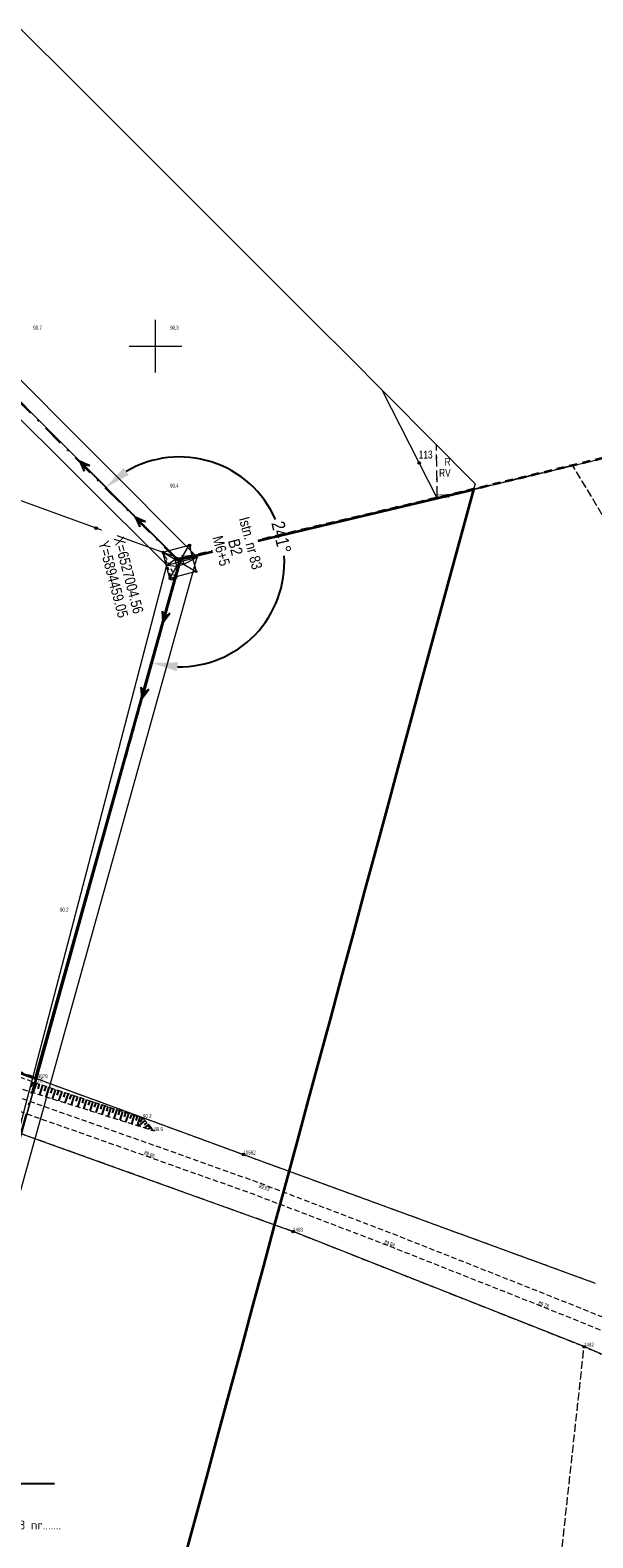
# Model space of a CAD drawing. Header units: metres. Extents: x 6524698 to 6533081, y 5883213 to 5896811.
# Tile 126 of 167: x 6526976 to 6527083, y 5894274 to 5894560. Entities that reach past the tile are written whole.
import ezdxf
from ezdxf import colors
from ezdxf.entities.mleader import LeaderData, LeaderLine
from ezdxf.enums import TextEntityAlignment as Align
from ezdxf.math import Vec2, Vec3

# ---------------------------------------------------------------- set-up
doc = ezdxf.new("R2010")
doc.units = ezdxf.units.M
doc.header["$MEASUREMENT"] = 0
for name, pattern in [('DASHDOT', [4, 2, -0.9, 0.2, -0.9]), ('mapa zasadnicza$0$1.0_0.5', [1.5, 1, -0.5]), ('mapa zasadnicza$0$1.5_1.0', [2.5, 1.5, -1]), ('mapa zasadnicza$0$219-1000', [0]), ('mapa zasadnicza$0$219-500', [0]), ('mapa zasadnicza$0$egkk-1000', [3, 2.25, -0.75]), ('mapa zasadnicza$0$egkk-500', [2, 1.5, -0.5]), ('mapa zasadnicza$0$egug-1000', [1.5, 0.75, -0.75]), ('mapa zasadnicza$0$egug-500', [1, 0.5, -0.5]), ('mapa zasadnicza$0$l219_1000', [0]), ('mapa zasadnicza$0$suep_wn_1000', [0]), ('mapa zasadnicza$0$suep_wn_500', [0]), ('mapa zasadnicza$0$supp_1000', [1.25, 0.625, -0.625])]:
    doc.linetypes.add(name, pattern=pattern)
doc.layers.get('0').update_dxf_attribs({"lineweight": 0})
for name, color, linetype in [('# OBMBS-9x-19xxx _EI_demontaż SN', 1, 'Demontaż_(6m)'), ('@Proj. słupy - seria', 1, 'Continuous'), ('@Proj. słupy - wys.', 1, 'Continuous'), ('mapa zasadnicza$0$000 Inne (niezydentyfikowane)', 7, 'Continuous'), ('mapa zasadnicza$0$202-punkt graniczny', 7, 'Continuous'), ('mapa zasadnicza$0$202-punkt graniczny-Atr103', 7, 'Continuous'), ('mapa zasadnicza$0$209-oznaczenie konturu klasyfikacyjnego', 7, 'Continuous'), ('mapa zasadnicza$0$210-oznaczenie konturu użytku gruntowego', 7, 'Continuous'), ('mapa zasadnicza$0$211-numer działki ewidencyjnej', 7, 'Continuous'), ('mapa zasadnicza$0$216-obręb ewidencyjny', 7, 'Continuous'), ('mapa zasadnicza$0$217-kontur klasyfikacyjny', 7, 'Continuous'), ('mapa zasadnicza$0$218-kontur użytku gruntowego', 7, 'Continuous'), ('mapa zasadnicza$0$219-działka ewidencyjna', 7, 'Continuous'), ('mapa zasadnicza$0$chodnik', 7, 'Continuous'), ('mapa zasadnicza$0$pikieta naturalna', 7, 'Continuous'), ('mapa zasadnicza$0$pikieta naturalna-Atr2', 7, 'Continuous'), ('mapa zasadnicza$0$pikieta sztuczna', 7, 'Continuous'), ('mapa zasadnicza$0$pikieta sztuczna-Atr2', 7, 'Continuous'), ('mapa zasadnicza$0$przewód elektroenergetyczny wysokiego napięcia', 7, 'Continuous'), ('mapa zasadnicza$0$Ramki i opis wydruku', 7, 'Continuous'), ('mapa zasadnicza$0$skarpa nieumocniona', 7, 'Continuous'), ('mapa zasadnicza$0$słup przewodów napowietrznych', 7, 'Continuous'), ('mapa zasadnicza$0$Wstawianie ramki sekcyjnej z opisem', 7, 'Continuous')]:
    doc.layers.add(name, color=color, linetype=linetype)
for name, color, linetype, lineweight in [('@Proj. słupy - blok', 1, 'Continuous', 15), ('@Proj. słupy - XY', 1, 'Continuous', 0), ('_trasa_kat_zalomu', 7, 'Continuous', 18), ('_trasa_os', 1, 'DASHDOT', 30), ('Sections span lengths and Marker Balls Plan', 7, 'Continuous', 0)]:
    doc.layers.add(name, color=color, linetype=linetype, lineweight=lineweight)
doc.styles.add('linie', font='simplex.shx', dxfattribs={"height": 1})
doc.styles.add('mapa zasadnicza$0$STANDARD', font='Working1250', dxfattribs={"width": 0.75})
doc.styles.add('Opis', font='ARIALN.TTF')
doc.styles.add('Opis_slupy', font='ARIALN.TTF')
doc.styles.add('PLS_View', font='arial.ttf')
doc.styles.get("Standard").update_dxf_attribs({"font": 'arial.ttf'})
doc.linetypes.add('Demontaż_(6m)', pattern='A,6,["x",linie,S=2,R=0,X=-0.5238,Y=-0.66667],0', length=6)
doc.dimstyles.new('Kat zalomu', dxfattribs={"dimtxt": 2.5, "dimasz": 5, "dimexe": 1.25, "dimexo": 0.625, "dimtad": 0, "dimtxsty": 'Opis_slupy', "dimcen": 2.5, "dimse1": 1, "dimse2": 1, "dimadec": 0, "dimazin": 0, "dimtfac": 1, "dimtmove": 0, "dimatfit": 3, "dimfxl": 1, "dimarcsym": 1})

# ---------------------------------------------------------------- blocks, each defined once
blk = doc.blocks.new('mapa zasadnicza$0$202')
at = {"color": 0, "linetype": 'Continuous', "lineweight": 0}
blk.add_circle((0, 0), 0.25, dxfattribs=at)
blk = doc.blocks.new('mapa zasadnicza$0$PW01')
at = {"linetype": 'Continuous', "lineweight": 13}
h = blk.add_hatch(color=0, dxfattribs=at)
edge = h.paths.add_edge_path()
edge.add_arc((0, 0), 0.045, 0, 360)
blk = doc.blocks.new('mapa zasadnicza$0$SUEP3')
at = {"color": 0, "linetype": 'Continuous'}
for p, q in [((0, 0), (12.003, 0)), ((12.003, 0), (10.003, 0.75)), ((10.003, 0.75), (11.003, 0)), ((12.003, 0), (10.003, -0.75)), ((11.003, 0), (10.003, -0.75)), ((12.003, 0), (27.003, 0)), ((27.003, 0), (25.003, 0.75)), ((25.003, 0.75), (26.003, 0)), ((27.003, 0), (25.003, -0.75)), ((26.003, 0), (25.003, -0.75))]:
    blk.add_line(p, q, dxfattribs=at)
blk = doc.blocks.new('mapa zasadnicza$0$SM05')
at = {"color": 0, "linetype": 'Continuous', "lineweight": 13}
blk.add_circle((0, 0), 0.25, dxfattribs=at)
blk = doc.blocks.new('*U2365')
at = {"layer": '@Proj. słupy - blok', "color": 0}
blk.add_line((-2.42, -0.64), (-0.49, -0.84), dxfattribs=at)
for points in [[(-3.16, 1.85), (1.85, 3.16), (3.16, -1.85), (-1.85, -3.16)], [(-0.84, 0.49), (0.49, 0.84), (0.84, -0.49), (-0.49, -0.84)]]:
    blk.add_lwpolyline(points, close=True, dxfattribs=at)
for points in [[(-1.85, -3.16), (1.85, 3.16)], [(-3.16, 1.85), (3.16, -1.85)], [(-2.42, -0.64), (-0.84, 0.49)]]:
    blk.add_lwpolyline(points, dxfattribs=at)
for centre, radius in [((1.85, 3.16), 0.15), ((-3.16, 1.85), 0.15), ((0, 0), 0.05), ((-2.42, -0.64), 0.05), ((-1.85, -3.16), 0.15)]:
    blk.add_circle(centre, radius, dxfattribs=at)
at = {"layer": '@Proj. słupy - seria', "color": 0, "insert": (10.64, 2.8), "char_height": 2.2, "attachment_point": 5, "rotation": 284.7339, "style": 'Opis', "bg_fill": 3, "box_fill_scale": 2.5, "bg_fill_color": 256, "bg_fill_transparency": 0}
blk.add_mtext_dynamic_manual_height_columns('B2', width=7.2, gutter_width=12.5, heights=[-2.21], dxfattribs=at)
at = {"layer": '@Proj. słupy - XY', "color": 0, "linetype": 'Continuous', "style": 'Opis'}
for tag, p in [('Y', (-12.57, -3.31)), ('X', (-9.67, -2.54))]:
    blk.add_attdef(tag, text='', height=2, rotation=284.7339, dxfattribs=at).set_placement(p, align=Align.MIDDLE_CENTER)
at = {"layer": '@Proj. słupy - blok', "color": 0}
for p, q in [((-2.42, -0.64), (3.38, 0.89)), ((3.38, 0.89), (0.84, -0.49))]:
    blk.add_line(p, q, dxfattribs=at)
blk.add_lwpolyline([(3.38, 0.89), (0.49, 0.84)], dxfattribs=at)
for centre, radius in [((3.38, 0.89), 0.05), ((3.16, -1.85), 0.15)]:
    blk.add_circle(centre, radius, dxfattribs=at)
at = {"layer": '@Proj. słupy - seria', "color": 0, "style": 'Opis'}
blk.add_attdef('STAN', text='', height=2, rotation=284.7339, dxfattribs=at).set_placement((13.54, 3.56), align=Align.MIDDLE_CENTER)
at = {"layer": '@Proj. słupy - wys.', "color": 0, "insert": (7.93, 2.09), "char_height": 2, "attachment_point": 5, "rotation": 284.7339, "style": 'Opis'}
blk.add_mtext_dynamic_manual_height_columns('M6+5 ', width=6.652, gutter_width=12.5, heights=[3.6], dxfattribs=at)
at = {"layer": '@Proj. słupy - XY', "color": 0, "linetype": 'Continuous', "insert": (-11.12, -2.92), "char_height": 2.5, "attachment_point": 5, "rotation": 284.7339, "style": 'Opis', "bg_fill": 3, "box_fill_scale": 1, "bg_fill_color": 256, "bg_fill_transparency": 0}
blk.add_mtext_dynamic_manual_height_columns('\\P', width=19.7098, gutter_width=5.34, heights=[5.63], dxfattribs=at)
blk = doc.blocks.new('*D2413')
at = {"layer": '_trasa_kat_zalomu', "color": 0, "lineweight": -2}
for start, end in [(23.7874, 120.58), (268.8882, 3.2349)]:
    blk.add_arc((6527004.56, 5894459.05), 19.94, start, end, dxfattribs=at)
at = {"layer": '_trasa_kat_zalomu', "color": 0}
for points in [[(6526993.9, 5894476.88), (6526994.93, 5894475.56), (6526990.46, 5894473.15)], [(6527004.29, 5894439.95), (6527004.05, 5894438.3), (6526999.22, 5894439.85)]]:
    blk.add_solid(points, dxfattribs=at)
at = {"layer": 'Defpoints', "color": 0}
for p in [(6527016.04, 5894475.35), (6526998.02, 5894465.59), (6527004.56, 5894459.05), (6527002.26, 5894450.77)]:
    blk.add_point(p, dxfattribs=at)
at = {"layer": '_trasa_kat_zalomu', "color": 0, "insert": (6527023.94, 5894463.71), "char_height": 2.5, "attachment_point": 5, "rotation": 283.5112, "style": 'Opis_slupy'}
blk.add_mtext('241%%d', dxfattribs=at)

msp = doc.modelspace()

# ---------------------------------------------------------------- linework, layer by layer
at = {"layer": '_trasa_os', "linetype": 'DASHDOT', "ltscale": 2}
msp.add_lwpolyline([(6528589.986, 5891744.689), (6528580.198, 5892007.978), (6528365.87, 5892211.536), (6528143.159, 5892378.558), (6527920.541, 5892545.59), (6527693.967, 5892715.374), (6527530.815, 5892837.971), (6527304.639, 5893007.458), (6527095.026, 5893164.924), (6526808.543, 5893379.811), (6526773.046, 5893625.004), (6526837.186, 5893856.22), (6526918.697, 5894149.866), (6527004.557, 5894459.054), (6526829.193, 5894634.492), (6526625.033, 5894855.653), (6526658.914, 5895086.074), (6526701.409, 5895318.796), (6526680.866, 5895666.414), (6526660.166, 5896015.549), (6526639.565, 5896364.931), (6526621.438, 5896669.322), (6526632.668, 5896724.885)], dxfattribs=at)
at = {"layer": 'mapa zasadnicza$0$000 Inne (niezydentyfikowane)', "color": 7, "linetype": 'Continuous', "lineweight": 35, "flags": 128}
msp.add_lwpolyline([(6526931.071, 5894377.675), (6526977.15, 5894360.93), (6527004.75, 5894459.57), (6527053.57, 5894471.14), (6527060.467, 5894472.795), (6527050.341, 5894435.644), (6527048.222, 5894427.81), (6527046.091, 5894419.928), (6527043.959, 5894412.046), (6527041.827, 5894404.165), (6527039.696, 5894396.283), (6527037.564, 5894388.401), (6527035.433, 5894380.519), (6527033.301, 5894372.637), (6527031.169, 5894364.755), (6527029.038, 5894356.873), (6527026.906, 5894348.991), (6527024.775, 5894341.109), (6527022.643, 5894333.227), (6527020.511, 5894325.346), (6527018.38, 5894317.464), (6527016.248, 5894309.582), (6527014.117, 5894301.7), (6527011.985, 5894293.818), (6527009.853, 5894285.936), (6527007.722, 5894278.054), (6527005.59, 5894270.172)], dxfattribs=at)
at = {"layer": 'mapa zasadnicza$0$000 Inne (niezydentyfikowane)', "color": 7, "linetype": 'Continuous', "lineweight": 25, "flags": 128}
for points in [[(6526976.63, 5894360.27), (6526976.28, 5894359.35)], [(6526977.26, 5894360.05), (6526976.65, 5894358.19)], [(6526977.88, 5894359.84), (6526977.58, 5894358.92)], [(6526978.5, 5894359.64), (6526977.9, 5894357.8)], [(6526979.11, 5894359.44), (6526978.81, 5894358.52)], [(6526979.73, 5894359.24), (6526979.13, 5894357.41)], [(6526980.34, 5894359.04), (6526980.04, 5894358.13)], [(6526980.94, 5894358.84), (6526980.35, 5894357.03)], [(6526981.55, 5894358.64), (6526981.25, 5894357.74)], [(6526982.15, 5894358.45), (6526981.56, 5894356.65)], [(6526982.75, 5894358.25), (6526982.46, 5894357.35)], [(6526983.35, 5894358.05), (6526982.76, 5894356.27)], [(6526983.94, 5894357.86), (6526983.65, 5894356.97)], [(6526984.54, 5894357.66), (6526983.96, 5894355.89)], [(6526985.13, 5894357.47), (6526984.84, 5894356.59)], [(6526985.72, 5894357.28), (6526985.14, 5894355.52)], [(6526986.3, 5894357.08), (6526986.02, 5894356.21)], [(6526986.89, 5894356.89), (6526986.32, 5894355.15)], [(6526987.47, 5894356.7), (6526987.19, 5894355.83)], [(6526988.05, 5894356.51), (6526987.48, 5894354.78)], [(6526988.63, 5894356.32), (6526988.34, 5894355.46)], [(6526989.2, 5894356.13), (6526988.64, 5894354.42)], [(6526989.78, 5894355.95), (6526989.5, 5894355.09)], [(6526990.35, 5894355.76), (6526989.79, 5894354.05)], [(6526990.92, 5894355.57), (6526990.64, 5894354.72)], [(6526991.48, 5894355.39), (6526990.93, 5894353.69)], [(6526992.05, 5894355.2), (6526991.77, 5894354.36)], [(6526992.61, 5894355.02), (6526992.06, 5894353.34)], [(6526993.17, 5894354.83), (6526992.9, 5894354)], [(6526993.73, 5894354.65), (6526993.18, 5894352.98)], [(6526994.28, 5894354.47), (6526994.01, 5894353.64)], [(6526994.84, 5894354.29), (6526994.3, 5894352.63)], [(6526995.39, 5894354.1), (6526995.12, 5894353.28)], [(6526995.94, 5894353.92), (6526995.4, 5894352.28)], [(6526996.49, 5894353.74), (6526996.22, 5894352.93)], [(6526997.03, 5894353.57), (6526996.5, 5894351.94)], [(6526997.97, 5894352.96), (6526996.72, 5894351.87)], [(6526997.58, 5894353.39), (6526997.1, 5894352.64)], [(6526998.34, 5894352.54), (6526997.84, 5894352.1)], [(6526998.65, 5894352.18), (6526997.87, 5894351.51)], [(6526998.89, 5894351.9), (6526998.59, 5894351.64)], [(6526999.09, 5894351.68), (6526998.62, 5894351.27)], [(6526999.28, 5894351.46), (6526999.11, 5894351.31)], [(6526999.47, 5894351.24), (6526999.27, 5894351.06)], [(6526999.67, 5894351.02), (6526999.64, 5894350.99)]]:
    msp.add_lwpolyline(points, dxfattribs=at)
at = {"layer": 'mapa zasadnicza$0$216-obręb ewidencyjny', "color": 7, "linetype": 'mapa zasadnicza$0$1.5_1.0', "lineweight": 35, "flags": 128}
msp.add_lwpolyline([(6528080.19, 5893144.58), (6528061.74, 5893201.21), (6528047.55, 5893241.88), (6528024.92, 5893315.29), (6528008.56, 5893361.13), (6527994.3, 5893412.78), (6527972.36, 5893501.34), (6527968.55, 5893513.63), (6527970.79, 5893518.44), (6527970.73, 5893522.51), (6527967.45, 5893552.31), (6527966.7, 5893563.53), (6527962.24, 5893630.13), (6528051.1, 5893681.86), (6528093.51, 5893704.95), (6528160.44, 5893751.29), (6528192.4, 5893787.97), (6528212.45, 5893801.88), (6528235.37, 5893817.79), (6528263.34, 5893839.22), (6528292.63, 5893867.35), (6528325.94, 5893899.11), (6528322.17, 5893903.05), (6528250.73, 5893995.91), (6528184.31, 5894083.49), (6528144.78, 5894142.59), (6528140.26, 5894150.17), (6528112.08, 5894189.3), (6528016.98, 5894319.35), (6528001.44, 5894344.63), (6527975.61, 5894386.54), (6527948.25, 5894431.11), (6527919.91, 5894480.01), (6527892.39, 5894527.5), (6527882.42, 5894543.56), (6527855.65, 5894587.93), (6527823.65, 5894640.97), (6527805.93, 5894633.3), (6527750.7, 5894622.26), (6527703.08, 5894611.82), (6527660.79, 5894602.88), (6527644.2, 5894599.12), (6527623.22, 5894594.36), (6527546.55, 5894577.52), (6527485.04, 5894564.12), (6527442.59, 5894555.97), (6527376.5, 5894538.97), (6527356.91, 5894534.04), (6527324.89, 5894525.35), (6527242.36, 5894508.66), (6527235, 5894507.23), (6527228.04, 5894506.29), (6527159.89, 5894496.69), (6527053.58, 5894471.18), (6527004.75, 5894459.61), (6526977.15, 5894360.97), (6526895.2, 5894390.7), (6526886.54, 5894409.25), (6526848.25, 5894423.17), (6526790.81, 5894405.63), (6526783.96, 5894403.77), (6526751.66, 5894393.24), (6526675.52, 5894369.12), (6526524.19, 5894423.84), (6526526.13, 5894397.23), (6526528.98, 5894342.85), (6526531.21, 5894300.39), (6526524.41, 5894296.52), (6526520.88, 5894294.84), (6526433.18, 5894243.61), (6526409.32, 5894231.32), (6526314.07, 5894204.53), (6526268.73, 5894188.91), (6526258.95, 5894183.01), (6526232.67, 5894174.45), (6526048.77, 5894185.58), (6526028.42, 5894185.14), (6525944.02, 5894189.55), (6525880.8, 5894192.86), (6525865.46, 5894208.87), (6525815.37, 5894268.24), (6525725.76, 5894354.61), (6525677.43, 5894405.04), (6525642.47, 5894443.85), (6525631.75, 5894455.74), (6525621.46, 5894467.17), (6525618.11, 5894470.89), (6525610.84, 5894478.96), (6525545.06, 5894551.99), (6525537.2, 5894560.72), (6525460.52, 5894338.76), (6525456.21, 5894326.33), (6525450.16, 5894308.9), (6525445.22, 5894294.63), (6525423.21, 5894231.15), (6525415.4, 5894208.63), (6525399.64, 5894161.49), (6525369.98, 5894072.79), (6525342.34, 5893997.91), (6525337.4, 5893981.36), (6525266.58, 5893924.52), (6525217.93, 5893885.48), (6525120.08, 5893806.06), (6525080.21, 5893781.94), (6525034.62, 5893753.64), (6524956.86, 5893706.08), (6524954.17, 5893701.72), (6524952.33, 5893698.77), (6524951.12, 5893696.84), (6524924.06, 5893653.68), (6524922.11, 5893650.61), (6524908.03, 5893628.41), (6524885.99, 5893594.37), (6524823.72, 5893494.6), (6524818.62, 5893484.85), (6524776.38, 5893404.01), (6524760.03, 5893372.45), (6524743.69, 5893340.87), (6524727.34, 5893309.3), (6524725.32, 5893305.6), (6524701.12, 5893258.79), (6524698.5, 5893253.75), (6524741.55, 5893198.86), (6524787.16, 5893135.47), (6524797.48, 5893113.55), (6524827.59, 5893049.65), (6524848.15, 5892993.16), (6524885, 5892891.94), (6524886.71, 5892887.25), (6524900.94, 5892860.83), (6524938.01, 5892801.88), (6524942.47, 5892794.78), (6524958.2, 5892763.24), (6524982.49, 5892709.34), (6524989.65, 5892692.64), (6525021.29, 5892644.7), (6525047.57, 5892607.1), (6525072.42, 5892559.28), (6525080.98, 5892544.34), (6525104.23, 5892503.81), (6525105.73, 5892501.2), (6525124.09, 5892461.96), (6525158, 5892390.4), (6525163.69, 5892366.6), (6525187.74, 5892266.07), (6525200.42, 5892203.7), (6525210.27, 5892167.69), (6525235.54, 5892075.31), (6525239, 5892035.46), (6525241.84, 5892018.03), (6525246.18, 5891943.28), (6525246.02, 5891937.6), (6525245.65, 5891924.05), (6525244.65, 5891887.35), (6525244.88, 5891861.21), (6525245.32, 5891811.32), (6525234.24, 5891649.83), (6525224.07, 5891546.78), (6525208.12, 5891507.31), (6525193.48, 5891471.08), (6525186.45, 5891448.59), (6525184.14, 5891444.14), (6525180.5, 5891437.11), (6525176.64, 5891433.3), (6525163.56, 5891420.57), (6525150.33, 5891406.73), (6525149.34, 5891405.88), (6525147.46, 5891404.1), (6525146.26, 5891402.89), (6525142.82, 5891399.45), (6525132.06, 5891389.06), (6525128.35, 5891385.34), (6525124.8, 5891381.67), (6525121.13, 5891378.06), (6525095.65, 5891351.83), (6525053.05, 5891307.97), (6525038.88, 5891292.8), (6525015.99, 5891261.95), (6524996.02, 5891237.19), (6524958.43, 5891186.61), (6524908.74, 5891119.69), (6524979.34, 5891082.37), (6525035.16, 5891054.09), (6525074.44, 5891035.78), (6525140.68, 5891002.24), (6525158.27, 5890993.31), (6525169.95, 5890987.37), (6525189.03, 5890979.26), (6525225.79, 5890963.63), (6525241.68, 5890952.94), (6525280.63, 5890926.71), (6525286.23, 5890923.62), (6525353.13, 5890886.67), (6525387.9, 5890862.89), (6525416.13, 5890848.06), (6525465.51, 5890821.53), (6525489.55, 5890809.17), (6525532.35, 5890788.13), (6525593.44, 5890757.92), (6525656.38, 5890722.42), (6525712.1, 5890690.97), (6525744.09, 5890674.26), (6525753.93, 5890669.12), (6525811.57, 5890638.94), (6525889.01, 5890598.56), (6525902.26, 5890595.95), (6525968.12, 5890559.29), (6526048.15, 5890515.81), (6526148.09, 5890465.98), (6526205.96, 5890434.59), (6526262.38, 5890404.11), (6526332.75, 5890374.64), (6526425.41, 5890334.29), (6526595.63, 5890279.11), (6526573.45, 5890132.21), (6526575.25, 5890133.06), (6526592.18, 5890129.32), (6526722.43, 5890098.71), (6526728.64, 5890098.03), (6526735.76, 5890098.07), (6526740.34, 5890097.85), (6526742.25, 5890097.45), (6526749.57, 5890095.95), (6526757.09, 5890094.4), (6526758.07, 5890090.77), (6526792.43, 5890086.11), (6526812.21, 5890083.05), (6526890.35, 5890080.91), (6526909.87, 5890084.83), (6526952.34, 5890094.44), (6526971.01, 5890104.38), (6526981, 5890111.26), (6526988.84, 5890116.67), (6527008.52, 5890134.26), (6527045.63, 5890148.55), (6527057.31, 5890152.25), (6527077.89, 5890166.68), (6527165.07, 5890215.69), (6527220.83, 5890245.22), (6527241.28, 5890253.87), (6527273.45, 5890274.12), (6527288.1, 5890288.63), (6527313.38, 5890308.14), (6527321.27, 5890314.22), (6527338.23, 5890321.73), (6527355.64, 5890331.57), (6527391.42, 5890349.92), (6527454.67, 5890547.02), (6527509.07, 5890729.27), (6527517.65, 5890758.02), (6527651.09, 5891150.82), (6527705.03, 5891299.34), (6527759.25, 5891463.12), (6527785.51, 5891547.1), (6527787.58, 5891553.86), (6527801.61, 5891598.79), (6527846.82, 5891746.29), (6528014.33, 5891830.31), (6528198.8, 5891907.55), (6528440.31, 5891996.73), (6528394.78, 5892128.68), (6528377.11, 5892179.95), (6528349.09, 5892260.65), (6528334.62, 5892315.93), (6528299.61, 5892411.02), (6528296.22, 5892421.59), (6528276.69, 5892498.16), (6528274.02, 5892507.32), (6528253.12, 5892581.84), (6528217.45, 5892695.43), (6528216.98, 5892718.27), (6528214.23, 5892726.13), (6528211.23, 5892742.29), (6528202.22, 5892766.07), (6528192.07, 5892792.85), (6528171.14, 5892860.59), (6528166.45, 5892875.8), (6528118.84, 5893029.51), (6528114.87, 5893046.22), (6528103.06, 5893080.73)], close=True, dxfattribs=at)
at = {"layer": 'mapa zasadnicza$0$217-kontur klasyfikacyjny', "color": 92, "linetype": 'mapa zasadnicza$0$egkk-1000', "lineweight": 18, "flags": 128}
for points in [[(6527053.58, 5894471.18), (6527053.424, 5894481.278)], [(6527053.58, 5894471.18), (6527060.48, 5894472.836)], [(6527004.75, 5894459.61), (6527053.58, 5894471.18)], [(6526977.15, 5894360.97), (6527004.75, 5894459.61)], [(6526931.072, 5894377.686), (6526977.15, 5894360.97)]]:
    msp.add_lwpolyline(points, dxfattribs=at)
at = {"layer": 'mapa zasadnicza$0$217-kontur klasyfikacyjny', "color": 92, "linetype": 'mapa zasadnicza$0$egkk-500', "lineweight": 18, "flags": 128}
for points in [[(6527079.33, 5894477.36), (6527053.58, 5894471.18)], [(6527109.72, 5894426.89), (6527079.33, 5894477.36)], [(6527053.58, 5894471.18), (6527004.75, 5894459.61)], [(6527004.75, 5894459.61), (6526977.15, 5894360.97)], [(6526977.15, 5894360.97), (6527016.71, 5894346.47)], [(6527026.16, 5894331.82), (6526974.5, 5894350.39)], [(6527016.71, 5894346.47), (6527083.61, 5894322.04)], [(6527081.5, 5894309.97), (6527026.16, 5894331.82)], [(6527075.82, 5894258.02), (6527081.5, 5894309.97)]]:
    msp.add_lwpolyline(points, dxfattribs=at)
at = {"layer": 'mapa zasadnicza$0$218-kontur użytku gruntowego', "color": 3, "linetype": 'mapa zasadnicza$0$egug-1000', "lineweight": 18, "flags": 128}
for points in [[(6527053.58, 5894471.18), (6527053.424, 5894481.278)], [(6527053.58, 5894471.18), (6527060.48, 5894472.836)], [(6527004.75, 5894459.61), (6527053.58, 5894471.18)], [(6526977.15, 5894360.97), (6527004.75, 5894459.61)], [(6526931.072, 5894377.686), (6526977.15, 5894360.97)]]:
    msp.add_lwpolyline(points, dxfattribs=at)
at = {"layer": 'mapa zasadnicza$0$218-kontur użytku gruntowego', "color": 3, "linetype": 'mapa zasadnicza$0$egug-500', "lineweight": 18, "flags": 128}
for points in [[(6527079.33, 5894477.36), (6527053.58, 5894471.18)], [(6527109.72, 5894426.89), (6527079.33, 5894477.36)], [(6527053.58, 5894471.18), (6527004.75, 5894459.61)], [(6527004.75, 5894459.61), (6526977.15, 5894360.97)], [(6526977.15, 5894360.97), (6526895.2, 5894390.7)], [(6526977.15, 5894360.97), (6527016.71, 5894346.47)], [(6527026.16, 5894331.82), (6526974.5, 5894350.39)], [(6527016.71, 5894346.47), (6527083.61, 5894322.04)], [(6527081.5, 5894309.97), (6527026.16, 5894331.82)], [(6527075.82, 5894258.02), (6527081.5, 5894309.97)], [(6527081.5, 5894309.97), (6527122.28, 5894292.2)]]:
    msp.add_lwpolyline(points, dxfattribs=at)
at = {"layer": 'mapa zasadnicza$0$219-działka ewidencyjna', "color": 7, "linetype": 'mapa zasadnicza$0$219-1000', "lineweight": 18, "flags": 128}
for points in [[(6526988.68, 5894465.45), (6526893.028, 5894500.192)], [(6527050.15, 5894477.84), (6527043.105, 5894491.654)], [(6527053.58, 5894471.18), (6527050.15, 5894477.84)], [(6527060.48, 5894472.836), (6527053.58, 5894471.18)], [(6527053.58, 5894471.18), (6527004.75, 5894459.61)], [(6527004.75, 5894459.61), (6526988.68, 5894465.45)], [(6527004.75, 5894459.61), (6526977.15, 5894360.97)], [(6526977.15, 5894360.97), (6526931.072, 5894377.686)]]:
    msp.add_lwpolyline(points, dxfattribs=at)
at = {"layer": 'mapa zasadnicza$0$219-działka ewidencyjna', "color": 7, "linetype": 'mapa zasadnicza$0$219-500', "lineweight": 18, "flags": 128}
for points in [[(6527053.58, 5894471.18), (6527159.89, 5894496.69)], [(6527004.75, 5894459.61), (6527053.58, 5894471.18)], [(6526977.15, 5894360.97), (6527004.75, 5894459.61)], [(6526895.2, 5894390.7), (6526977.15, 5894360.97)], [(6526977.15, 5894360.97), (6527016.71, 5894346.47)], [(6526974.5, 5894350.39), (6527026.16, 5894331.82)], [(6527016.71, 5894346.47), (6527083.61, 5894322.04)], [(6527081.5, 5894309.97), (6527026.16, 5894331.82)], [(6527122.28, 5894292.2), (6527081.5, 5894309.97)]]:
    msp.add_lwpolyline(points, dxfattribs=at)
at = {"layer": 'mapa zasadnicza$0$219-działka ewidencyjna', "color": 7, "linetype": 'mapa zasadnicza$0$l219_1000', "lineweight": 18, "flags": 128}
msp.add_lwpolyline([(6527060.48, 5894472.836), (6527053.58, 5894471.18)], dxfattribs=at)
at = {"layer": 'mapa zasadnicza$0$219-działka ewidencyjna', "color": 7, "linetype": 'mapa zasadnicza$0$l219_1000', "lineweight": 13, "flags": 128}
for points in [[(6527053.58, 5894471.18), (6527004.75, 5894459.61)], [(6527004.75, 5894459.61), (6526977.15, 5894360.97)], [(6526977.15, 5894360.97), (6526931.072, 5894377.686)]]:
    msp.add_lwpolyline(points, dxfattribs=at)
at = {"layer": 'mapa zasadnicza$0$chodnik', "color": 7, "linetype": 'mapa zasadnicza$0$1.0_0.5', "lineweight": 18, "flags": 128}
msp.add_lwpolyline([(6526818.12, 5894413.97), (6526844.55, 5894404.43), (6526884.78, 5894389.96), (6526924.85, 5894374.77), (6526966.21, 5894360.07), (6526998.48, 5894348.67), (6527019.58, 5894341.16), (6527044.6, 5894331.62), (6527073.97, 5894320.04), (6527094.36, 5894311.88), (6527117.47, 5894301.86), (6527142.84, 5894289.73), (6527167.62, 5894276.72), (6527195.33, 5894261.65), (6527219.01, 5894248.2), (6527230.7, 5894241.2), (6527238.27, 5894236.48), (6527259.86, 5894222.24), (6527282.04, 5894206.87), (6527303.2, 5894191.74), (6527321.93, 5894177.62), (6527342.75, 5894160.27), (6527362.82, 5894142.83), (6527382.06, 5894125.49), (6527398.41, 5894110.19), (6527432.03, 5894076.92), (6527462.75, 5894046.12), (6527495.53, 5894012.67), (6527509.48, 5893998.69), (6527529.08, 5893979.02), (6527560.24, 5893947.95), (6527558.94, 5893945.78), (6527527.19, 5893977.48), (6527493.45, 5894011.3), (6527460.92, 5894044.58), (6527430.76, 5894074.78), (6527396.47, 5894108.66), (6527380.26, 5894123.85), (6527360.93, 5894141.23), (6527340.72, 5894158.77), (6527325.07, 5894171.95), (6527324.24, 5894172.53), (6527323.43, 5894172.86), (6527319.04, 5894176.32), (6527318.42, 5894177.1), (6527317.73, 5894177.74), (6527301.61, 5894189.88), (6527280.53, 5894204.93), (6527258.26, 5894220.36), (6527236.97, 5894234.34), (6527236.06, 5894234.82), (6527235.31, 5894235.05), (6527229.66, 5894238.5), (6527228.93, 5894239.31), (6527228.16, 5894239.82), (6527217.64, 5894246.17), (6527193.23, 5894259.95), (6527165.73, 5894274.91), (6527141.2, 5894287.8), (6527116.15, 5894299.79), (6527093.41, 5894309.6), (6527072.41, 5894318.02), (6527043.08, 5894329.59), (6527018.43, 5894338.98), (6526997.53, 5894346.39), (6526973.03, 5894355.04), (6526965.43, 5894357.73), (6526924.29, 5894372.35), (6526883.67, 5894387.72), (6526843.29, 5894402.29), (6526814.22, 5894412.78)], close=True, dxfattribs=at)
at = {"layer": 'mapa zasadnicza$0$przewód elektroenergetyczny wysokiego napięcia', "color": 1, "linetype": 'mapa zasadnicza$0$suep_wn_1000', "lineweight": 18, "flags": 128}
msp.add_lwpolyline([(6527004.625, 5894459.125), (6526829.31, 5894634.74)], dxfattribs=at)
at = {"layer": 'mapa zasadnicza$0$przewód elektroenergetyczny wysokiego napięcia', "color": 1, "linetype": 'mapa zasadnicza$0$suep_wn_500', "lineweight": 18, "flags": 128}
for points in [[(6526918.71, 5894149.85), (6527004.69, 5894459.15)], [(6527004.69, 5894459.15), (6526918.71, 5894149.85)]]:
    msp.add_lwpolyline(points, dxfattribs=at)
at = {"layer": 'mapa zasadnicza$0$Ramki i opis wydruku', "color": 7, "linetype": 'Continuous', "lineweight": 13, "flags": 128}
msp.add_lwpolyline([(6526972.69, 5894561.98), (6526977.19, 5894557.48), (6526981.7, 5894552.98), (6526986.2, 5894548.49), (6526990.71, 5894543.99), (6526995.22, 5894539.5), (6526999.72, 5894535), (6527004.23, 5894530.5), (6527008.74, 5894526.01), (6527013.24, 5894521.51), (6527017.75, 5894517.01), (6527022.26, 5894512.52), (6527026.76, 5894508.02), (6527031.27, 5894503.52), (6527035.84, 5894498.96), (6527060.77, 5894473.89), (6527060.47, 5894472.8), (6527053.57, 5894471.14), (6527004.75, 5894459.57), (6526977.15, 5894360.93), (6526931.07, 5894377.68)], dxfattribs=at)
at = {"layer": 'mapa zasadnicza$0$skarpa nieumocniona', "color": 7, "linetype": 'mapa zasadnicza$0$1.0_0.5', "lineweight": 18, "flags": 128}
msp.add_lwpolyline([(6526997.6, 5894353.38), (6526999.76, 5894350.91), (6526944.34, 5894368.38), (6526944.29, 5894370.13), (6526945.97, 5894372.16), (6526976.89, 5894360.17)], close=True, dxfattribs=at)
msp.add_lwpolyline([(6526997.6, 5894353.38), (6526999.76, 5894350.91), (6526944.34, 5894368.38), (6526944.29, 5894370.13), (6526945.97, 5894372.16), (6526976.89, 5894360.17)], close=True, dxfattribs=at)
at = {"layer": 'mapa zasadnicza$0$słup przewodów napowietrznych', "color": 7, "linetype": 'mapa zasadnicza$0$supp_1000', "lineweight": 18, "flags": 128}
for points in [[(6527003.762, 5894456.039), (6527003.03, 5894455.82), (6527001.57, 5894460.73)], [(6527003.762, 5894456.039), (6527001.57, 5894460.73)], [(6527006.45, 5894462.19), (6527007.066, 5894460.119)]]:
    msp.add_lwpolyline(points, dxfattribs=at)
at = {"layer": 'mapa zasadnicza$0$Wstawianie ramki sekcyjnej z opisem', "color": 7, "linetype": 'Continuous', "lineweight": 13, "flags": 128}
for points in [[(6527000, 5894495), (6527000, 5894505)], [(6526995, 5894500), (6527005, 5894500)]]:
    msp.add_lwpolyline(points, dxfattribs=at)

# ---------------------------------------------------------------- block references
at = {"layer": 'mapa zasadnicza$0$202-punkt graniczny', "color": 7, "linetype": 'Continuous', "lineweight": 18}
for p in [(6527050.15, 5894477.84), (6527053.58, 5894471.18), (6527053.58, 5894471.18), (6526988.68, 5894465.45), (6527004.75, 5894459.61), (6527004.75, 5894459.61), (6526977.15, 5894360.97), (6526977.15, 5894360.97), (6527016.71, 5894346.47), (6527026.16, 5894331.82), (6527081.5, 5894309.97)]:
    msp.add_blockref('mapa zasadnicza$0$202', p, dxfattribs=at)
at = {"layer": 'mapa zasadnicza$0$pikieta naturalna', "color": 7, "linetype": 'Continuous', "lineweight": 13}
for p in [(6527002.57, 5894503.17), (6527002.57, 5894473.17), (6526986.15, 5894393.88), (6526976.89, 5894360.17), (6526997.6, 5894353.38), (6526999.76, 5894350.91)]:
    msp.add_blockref('mapa zasadnicza$0$PW01', p, dxfattribs=at)
at = {"layer": 'mapa zasadnicza$0$pikieta sztuczna', "color": 7, "linetype": 'Continuous', "lineweight": 13}
for p in [(6526997.53, 5894346.39), (6527019.58, 5894341.16), (6527043.07, 5894329.59), (6527072.41, 5894318.02)]:
    msp.add_blockref('mapa zasadnicza$0$PW01', p, dxfattribs=at)
at = {"layer": 'mapa zasadnicza$0$przewód elektroenergetyczny wysokiego napięcia', "color": 1, "linetype": 'Continuous', "lineweight": 18}
for p, rotation in [((6527004.625, 5894459.125), 134.951), ((6527004.69, 5894459.15), 254.465)]:
    msp.add_blockref('mapa zasadnicza$0$SUEP3', p, dxfattribs=dict(at, rotation=rotation))
at = {"layer": 'mapa zasadnicza$0$słup przewodów napowietrznych', "color": 7, "linetype": 'Continuous', "lineweight": 18}
for p in [(6527001.57, 5894460.73), (6527006.45, 5894462.19), (6527007.066, 5894460.119), (6527003.03, 5894455.82), (6527003.762, 5894456.039)]:
    msp.add_blockref('mapa zasadnicza$0$SM05', p, dxfattribs=at)

# ---------------------------------------------------------------- texts
at = {"layer": 'mapa zasadnicza$0$202-punkt graniczny-Atr103', "color": 7, "style": 'mapa zasadnicza$0$STANDARD', "width": 0.667}
for s, p in [('29881', (6527053.58, 5894471.18)), ('29880', (6527004.75, 5894459.61)), ('29879', (6526977.15, 5894360.97)), ('10662', (6527016.71, 5894346.47)), ('1483', (6527026.16, 5894331.82)), ('1482', (6527081.5, 5894309.97))]:
    msp.add_text(s, height=0.75, dxfattribs=at).set_placement(p)
at = {"layer": 'mapa zasadnicza$0$209-oznaczenie konturu klasyfikacyjnego', "color": 3, "linetype": 'Continuous', "lineweight": 18, "style": 'mapa zasadnicza$0$STANDARD', "width": 0.79}
msp.add_text('RV', height=1.5, dxfattribs=at).set_placement((6527056.13, 5894475.21), align=Align.RIGHT)
at = {"layer": 'mapa zasadnicza$0$210-oznaczenie konturu użytku gruntowego', "color": 3, "linetype": 'Continuous', "lineweight": 18, "style": 'mapa zasadnicza$0$STANDARD', "width": 0.79}
msp.add_text('R', height=1.5, dxfattribs=at).set_placement((6527056.12, 5894477.31), align=Align.RIGHT)
at = {"layer": 'mapa zasadnicza$0$211-numer działki ewidencyjnej', "color": 7, "linetype": 'Continuous', "lineweight": 18, "style": 'mapa zasadnicza$0$STANDARD', "width": 0.79}
msp.add_text('113', height=1.5, dxfattribs=at).set_placement((6527052.69, 5894478.68), align=Align.RIGHT)
at = {"layer": 'mapa zasadnicza$0$pikieta naturalna-Atr2', "color": 7, "style": 'mapa zasadnicza$0$STANDARD', "width": 0.667}
for s, p in [('90.7', (6526976.73, 5894503.16)), ('90.3', (6527002.77, 5894503.17)), ('90.4', (6527002.77, 5894473.17)), ('90.2', (6526981.82, 5894392.61)), ('90.2', (6526976.89, 5894360.17)), ('90.2', (6526997.6, 5894353.38)), ('89.9', (6526999.76, 5894350.91))]:
    msp.add_text(s, height=0.75, dxfattribs=at).set_placement(p)
at = {"layer": 'mapa zasadnicza$0$pikieta sztuczna-Atr2', "color": 7, "style": 'mapa zasadnicza$0$STANDARD', "width": 0.667}
for s, rotation, p in [('89.86', 338.542, (6526997.73, 5894346.54)), ('89.93', 340.572, (6527019.55, 5894340.18)), ('89.84', 339.818, (6527043.4, 5894329.58)), ('89.78', 337.704, (6527072.69, 5894318.01))]:
    msp.add_text(s, height=0.75, rotation=rotation, dxfattribs=at).set_placement(p)

# ---------------------------------------------------------------- leaders
at = {"layer": '# OBMBS-9x-19xxx _EI_demontaż SN', "linetype": 'ByBlock'}
ml = msp.add_multileader_mtext('Standard', dxfattribs=at)
ml.set_content('\\pxql;{\\fISOCPEUR|b1|i0|c238|p34;proj.\\A1; wymiana istn. słupa SN-15kV\\P\\H0.85x;nr 27 typu ROK-14/BSW \\P\\H1.176471x;na typ Kp2g2r-13,5/E28\\P\\H0.85x;+rozł. sterowany radiowo typu Sectos NXB-24C630AM3 nr.......\\P+rozł. typu RN III-24/4 nr 900083 \\P+ogr. ASM1-8N/10\\P+proj. podejście kablowe\\P+zaciski z rożkiem do uziemiaczy przenośnych SEW+SP }', color=256, style='PLS_View')
ml.set_leader_properties()
ml.build(insert=Vec2(0, 0))
ml.multileader.update_dxf_attribs({"text_left_attachment_type": 6, "text_right_attachment_type": 6, "dogleg_length": 0.36, "arrow_head_size": 3})
ctx = ml.context
ctx.base_point, ctx.char_height, ctx.arrow_head_size, ctx.landing_gap_size, ctx.plane_origin = Vec3(6526916.335, 5894283.947), 2, 3, 0.5, Vec3(6526799.819, 5894215.904)
ctx.left_attachment, ctx.right_attachment = 6, 6
notes = []
notes.append((ctx, [(0, (1, 1, 0), (6526915.975, 5894283.947), (1, 0), 0.36, [(0, [(6526906.308, 5894255.95)], 0, [])])]))
ctx.mtext.insert, ctx.mtext.width, ctx.mtext.flow_direction = Vec3(6526916.835, 5894286.441), 63.29909, 5
at = {"color": 5, "lineweight": 5}
ml = msp.add_multileader_mtext('Standard', dxfattribs=at)
ml.set_content('{\\fISOCPEUR|b0|i0|c238|p34;\\H1.051939x;\\C5;Kolizja WN-TPU nr 4 i 5}', color=256)
ml.set_leader_properties()
ml.build(insert=Vec2(0, 0))
ml.multileader.update_dxf_attribs({"has_text_frame": 1, "text_left_attachment_type": 4, "text_right_attachment_type": 4, "arrow_head_size": 15})
ctx = ml.context
ctx.base_point, ctx.char_height, ctx.arrow_head_size, ctx.plane_origin = Vec3(6527343.979, 5894484.087), 50, 15, Vec3(6528036.744, 5894068.096)
ctx.left_attachment, ctx.right_attachment = 4, 4
notes.append((ctx, [(1, (1, 1, 0), (6527335.979, 5894484.087), (1, 0), 8, [(1, [(6527057.932, 5894209.684)], 0, [])])]))
ctx.mtext.insert, ctx.mtext.width, ctx.mtext.flow_direction = Vec3(6527345.979, 5894552.463), 812.82244, 5
for ctx, leaders in notes:
    for number, flags, end, landing, length, lines in leaders:
        leader = LeaderData()
        leader.index, (leader.has_last_leader_line, leader.has_dogleg_vector, leader.attachment_direction) = number, flags
        leader.last_leader_point, leader.dogleg_vector, leader.dogleg_length = Vec3(end), Vec3(landing), length
        for number, points, colour, breaks in lines:
            line = LeaderLine()
            line.index, line.vertices, line.color, line.breaks = number, Vec3.list(points), colors.encode_raw_color(colour), breaks
            leader.lines.append(line)
        ctx.leaders.append(leader)

# ---------------------------------------------------------------- next in the draw order: block references
msp.add_blockref('*U2365', (6527004.557, 5894459.054)).add_auto_attribs({'STAN': 'Istn. nr 83', 'X': 'X=6527004.56', 'Y': 'Y=5894459.05'})

# ---------------------------------------------------------------- next in the draw order: linework, layer by layer
at = {"layer": 'Sections span lengths and Marker Balls Plan', "color": 1, "flags": 128}
for points in [[(6528587.188, 5891744.577), (6528577.92, 5892006.949), (6528364.256, 5892209.626), (6528141.479, 5892376.318), (6527918.861, 5892543.35), (6527692.286, 5892713.134), (6527529.134, 5892835.731), (6527302.959, 5893005.217), (6527093.345, 5893162.685), (6526805.533, 5893378.025), (6526770.052, 5893625.195), (6526834.488, 5893856.969), (6526921.106, 5894149.197), (6527002.139, 5894458.418), (6526827.029, 5894632.413), (6526621.689, 5894854.62), (6526661.381, 5895085.668), (6526701.409, 5895318.796), (6526678.071, 5895666.249), (6526657.371, 5896015.383), (6526636.77, 5896364.766), (6526617.947, 5896669.567), (6526630.708, 5896725.281)], [(6528593.583, 5891744.832), (6528583.388, 5892009.419), (6528368, 5892214.057), (6528145.319, 5892381.438), (6527922.701, 5892548.47), (6527696.127, 5892718.253), (6527532.976, 5892840.85), (6527306.799, 5893010.338), (6527097.187, 5893167.803), (6526810.693, 5893381.087), (6526776.04, 5893624.814), (6526840.655, 5893855.257), (6526921.106, 5894149.197), (6527007.942, 5894459.944), (6526831.356, 5894636.57), (6526627.422, 5894856.391), (6526661.381, 5895085.668), (6526701.409, 5895318.795), (6526684.46, 5895666.627), (6526663.76, 5896015.761), (6526643.159, 5896365.143), (6526623.932, 5896669.147), (6526634.628, 5896724.489)]]:
    msp.add_lwpolyline(points, dxfattribs=at)

# ---------------------------------------------------------------- next in the draw order: dimensions: what is measured, and where the dimension line sits
at = {"layer": '_trasa_kat_zalomu'}
dim = msp.add_angular_dim_3p(base=(6527016.043, 5894475.348), center=(6527004.557, 5894459.054), p1=(6526998.024, 5894465.589), p2=(6527002.257, 5894450.77), dimstyle='Kat zalomu', dxfattribs=at)
dim.commit()
dim.dimension.update_dxf_attribs({"geometry": '*D2413', "text_midpoint": (6527023.941, 5894463.712), "dimtype": 165})

doc.saveas('drawing.dxf')
